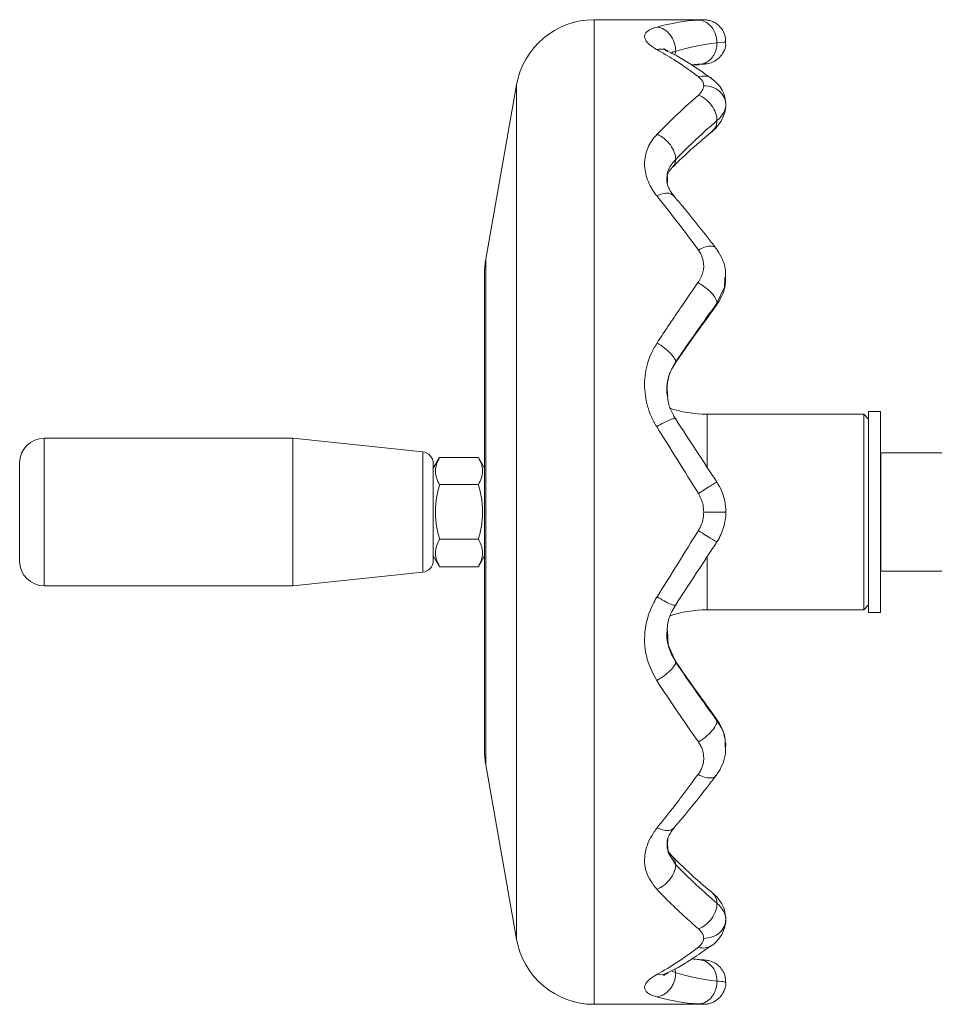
# Model space of a CAD drawing. Header units: millimetres. Extents: x 197 to 1079, y -127 to 860.
# Tile 1 of 28: x 197 to 290, y -127 to -27. Entities that reach past the tile are written whole.
import ezdxf

# ---------------------------------------------------------------- set-up
doc = ezdxf.new("R2010")
doc.units = ezdxf.units.MM

msp = doc.modelspace()

# ---------------------------------------------------------------- linework, layer by layer
at = {"color": 7, "linetype": 'Continuous', "lineweight": 15}
for p, q in [((266.48, -27.14), (255.41, -27.14)), ((263.7, -30.34), (263.62, -30.73)), ((265.3, -31.76), (265.9, -31.73)), ((265.87, -31.73), (266.08, -31.71)), ((266.48, -31.65), (266.62, -31.64)), ((247.54, -33.75), (244.41, -51.45)), ((268.79, -35.69), (268.79, -35.79)), ((267.33, -38.53), (267.68, -38.23)), ((244.29, -52.84), (244.29, -101.44)), ((267.89, -55.93), (267.78, -56.16)), ((267.76, -56.21), (267.79, -56.13)), ((263.7, -61.89), (263.63, -61.98)), ((284.49, -66.94), (283.29, -66.94)), ((283.29, -87.34), (283.29, -66.94)), ((284.49, -87.34), (284.49, -66.94)), ((282.79, -67.2), (266.88, -67.2)), ((283.29, -67.7), (282.79, -67.2)), ((282.79, -67.2), (282.79, -87.08)), ((224.82, -69.64), (199.59, -69.64)), ((238.02, -71.02), (224.82, -69.64)), ((224.82, -69.64), (224.82, -84.64)), ((239.73, -71.59), (239.09, -72.69)), ((243.66, -71.59), (239.73, -71.59)), ((244.29, -72.69), (243.66, -71.59)), ((296.94, -71.14), (284.54, -71.14)), ((284.54, -71.14), (284.54, -83.14)), ((197.09, -82.14), (197.09, -72.14)), ((239.09, -72.22), (239.09, -82.06)), ((284.54, -72.14), (284.49, -72.14)), ((243.66, -74.36), (239.73, -74.36)), ((243.66, -79.91), (239.73, -79.91)), ((239.09, -81.59), (239.73, -82.69)), ((243.66, -82.69), (244.29, -81.59)), ((243.66, -82.69), (239.73, -82.69)), ((284.49, -82.14), (284.54, -82.14)), ((224.82, -84.64), (238.02, -83.25)), ((284.54, -83.14), (296.94, -83.14)), ((199.59, -84.64), (224.82, -84.64)), ((282.79, -87.08), (283.29, -86.58)), ((266.88, -87.08), (282.79, -87.08)), ((283.29, -87.34), (284.49, -87.34)), ((263.7, -92.38), (263.63, -92.3)), ((267.76, -98.08), (267.8, -98.15)), ((267.89, -98.34), (267.78, -98.13)), ((244.41, -102.83), (247.54, -120.53)), ((263.62, -123.53), (263.7, -123.93)), ((255.41, -127.14), (266.48, -127.14))]:
    msp.add_line(p, q, dxfattribs=at)
at = {"color": 8, "linetype": 'Continuous', "lineweight": 15}
for p, q in [((255.41, -27.14), (255.41, -127.14)), ((265.25, -31.73), (265.94, -31.67)), ((247.54, -33.75), (247.54, -120.53)), ((262.86, -43.74), (262.88, -43.39)), ((244.41, -51.45), (244.41, -102.83)), ((266.88, -67.2), (266.88, -72.55)), ((199.59, -69.64), (199.59, -84.64)), ((238.02, -83.25), (238.02, -71.02)), ((266.88, -81.77), (266.88, -87.08)), ((262.88, -110.9), (262.91, -110.31))]:
    msp.add_line(p, q, dxfattribs=at)
at = {"color": 8, "linetype": 'Continuous', "lineweight": 15, "flags": 128}
for points in [[(268.69, -29.4), (268.66, -29.41), (267.89, -29.5), (267.89, -29.5), (267.89, -29.5)], [(268.69, -53.29), (268.66, -54.31), (267.89, -55.93), (267.89, -55.93), (267.89, -55.93)], [(262.86, -89.16), (262.92, -90.63), (263.7, -92.38), (263.7, -92.38), (263.7, -92.38)], [(262.88, -110.87), (262.92, -111.72), (263.7, -112.96), (263.7, -112.96), (263.7, -112.96)], [(263.28, -123.73), (263.7, -123.94), (263.7, -123.94), (263.7, -123.94)]]:
    msp.add_lwpolyline(points, dxfattribs=at)
at = {"color": 7, "linetype": 'Continuous', "lineweight": 15, "flags": 128}
msp.add_lwpolyline([(267.26, -38.59), (267.73, -38.18), (268.32, -37.43), (268.69, -36.57), (268.79, -36), (268.79, -35.79), (268.79, -35.79), (268.79, -35.79), (268.79, -35.79), (268.79, -35.79)], dxfattribs=at)
at = {"color": 7, "linetype": 'Continuous', "lineweight": 15}
for centre, radius, start, end in [((255.41, -35.14), 8, 90, 170), ((265.55, -35.83), 3.25, 0.744, 56.1502), ((252.29, -52.84), 8, 170, 180), ((266.88, -55.2), 12, 251.2466, 270), ((199.59, -72.14), 2.5, 90, 180), ((237.89, -72.22), 1.2, 360, 84), ((199.59, -82.14), 2.5, 180, 270), ((237.89, -82.06), 1.2, 276, 360), ((266.88, -99.08), 12, 90, 108.5898), ((252.29, -101.44), 8, 180, 190), ((265.46, -118.43), 3.33, 301.6542, 0.4987), ((255.41, -119.14), 8, 190, 270)]:
    msp.add_arc(centre, radius, start, end, dxfattribs=at)
for points, knots in [([(261.77, -30.16), (261.67, -30.1), (261.58, -30.04), (261.39, -29.93), (261.31, -29.87), (261.08, -29.7), (260.95, -29.59), (260.75, -29.36), (260.67, -29.25), (260.57, -29.04), (260.54, -28.93), (260.54, -28.73), (260.57, -28.64), (260.68, -28.46), (260.76, -28.37), (260.97, -28.21), (261.1, -28.14), (261.43, -28), (261.62, -27.94), (261.81, -27.88)], [0, 0, 0, 0, 0.0625, 0.0625, 0.125, 0.125, 0.25, 0.25, 0.375, 0.375, 0.5, 0.5, 0.625, 0.625, 0.75, 0.75, 0.875, 0.875, 1, 1, 1, 1]), ([(261.81, -27.88), (262.06, -27.91), (262.31, -28), (262.77, -28.27), (262.98, -28.47), (263.33, -28.92), (263.47, -29.19), (263.65, -29.75), (263.7, -30.05), (263.7, -30.34)], [0, 0, 0, 0, 0.25, 0.25, 0.5, 0.5, 0.75, 0.75, 1, 1, 1, 1]), ([(265.97, -27.18), (266.22, -27.18), (266.47, -27.25), (266.94, -27.49), (267.16, -27.66), (267.51, -28.09), (267.66, -28.35), (267.85, -28.9), (267.89, -29.2), (267.89, -29.5)], [0, 0, 0, 0, 0.25, 0.25, 0.5, 0.5, 0.75, 0.75, 1, 1, 1, 1]), ([(268.77, -29.39), (268.76, -29.16), (268.74, -28.69), (268.42, -28.09), (268, -27.65), (267.58, -27.37), (267.19, -27.22), (266.87, -27.16), (266.64, -27.14), (266.52, -27.14), (266.48, -27.14)], [0, 0, 0, 0, 0.18891, 0.38943, 0.55381, 0.69278, 0.80833, 0.89966, 0.96506, 1, 1, 1, 1]), ([(267.89, -29.5), (267.89, -29.55), (267.89, -29.65), (267.87, -29.81), (267.85, -29.97), (267.81, -30.12), (267.77, -30.28), (267.71, -30.44), (267.64, -30.59), (267.56, -30.74), (267.47, -30.88), (267.37, -31.02), (267.25, -31.14), (267.13, -31.26), (266.99, -31.36), (266.85, -31.46), (266.69, -31.54), (266.53, -31.6), (266.36, -31.64), (266.18, -31.67), (266.06, -31.67), (266, -31.67)], [0, 0, 0, 0, 0.04395, 0.08887, 0.13475, 0.18159, 0.2294, 0.27817, 0.3279, 0.3786, 0.43027, 0.4829, 0.53649, 0.59105, 0.64657, 0.70306, 0.76052, 0.81894, 0.87833, 0.93868, 1, 1, 1, 1]), ([(266.15, -31.67), (266.18, -31.67), (266.37, -31.65), (266.62, -31.64), (266.68, -31.63), (266.7, -31.63), (266.7, -31.63), (266.71, -31.63), (266.72, -31.63), (266.77, -31.63), (267.02, -31.6), (267.53, -31.45), (268.14, -31.04), (268.59, -30.4), (268.8, -29.84), (268.77, -29.49), (268.76, -29.4)], [0, 0, 0, 0, 0.044408, 0.223671, 0.340821, 0.351151, 0.357502, 0.359959, 0.361932, 0.365503, 0.392672, 0.502754, 0.668526, 0.801601, 0.947235, 1, 1, 1, 1]), ([(261.77, -30.16), (262.03, -30.13), (262.42, -30.08), (262.73, -30.27), (262.83, -30.34)], [0, 0, 0, 0, 0.664574, 1, 1, 1, 1]), ([(266, -32.93), (265.59, -32.62), (264.75, -32.01), (263.34, -31.06), (262.34, -30.49), (261.77, -30.16)], [0, 0, 0, 0, 0.29604, 0.59208, 1, 1, 1, 1]), ([(262.89, -30.32), (262.8, -30.27), (262.6, -30.16), (262.45, -30.04), (262.47, -30.05), (262.47, -30.05)], [0, 0, 0, 0, 0.37771, 0.79299, 1, 1, 1, 1]), ([(267.32, -33.1), (267.04, -32.9), (265.88, -32.06), (264.39, -31.11), (263.16, -30.48), (262.84, -30.32)], [0, 0, 0, 0, 0.18533, 0.78755, 1, 1, 1, 1]), ([(266.54, -33.84), (266.53, -33.72), (266.5, -33.5), (266.31, -33.19), (266.11, -33.02), (266, -32.93)], [0, 0, 0, 0, 0.35536, 0.67338, 1, 1, 1, 1]), ([(266.54, -33.84), (266.84, -33.84), (267.13, -33.89), (267.68, -34.08), (267.93, -34.23), (268.34, -34.59), (268.51, -34.8), (268.73, -35.27), (268.79, -35.53), (268.79, -35.78)], [0, 0, 0, 0, 0.25, 0.25, 0.5, 0.5, 0.75, 0.75, 1, 1, 1, 1]), ([(266, -34.81), (266.25, -34.89), (266.5, -35.03), (266.96, -35.38), (267.17, -35.6), (267.52, -36.08), (267.66, -36.34), (267.85, -36.87), (267.9, -37.14), (267.89, -37.39)], [0, 0, 0, 0, 0.25, 0.25, 0.5, 0.5, 0.75, 0.75, 1, 1, 1, 1]), ([(268.79, -35.78), (268.79, -36.05), (268.71, -36.33), (268.41, -36.87), (268.18, -37.14), (267.89, -37.39)], [0, 0, 0, 0, 0.5, 0.5, 1, 1, 1, 1]), ([(261.77, -45.01), (261.67, -44.88), (261.58, -44.75), (261.39, -44.49), (261.31, -44.36), (261.08, -43.96), (260.95, -43.69), (260.75, -43.14), (260.67, -42.86), (260.57, -42.31), (260.54, -42.03), (260.54, -41.49), (260.57, -41.22), (260.68, -40.69), (260.76, -40.43), (260.97, -39.93), (261.1, -39.69), (261.43, -39.22), (261.62, -39), (261.81, -38.78)], [0, 0, 0, 0, 0.0625, 0.0625, 0.125, 0.125, 0.25, 0.25, 0.375, 0.375, 0.5, 0.5, 0.625, 0.625, 0.75, 0.75, 0.875, 0.875, 1, 1, 1, 1]), ([(261.81, -38.78), (262.06, -38.89), (262.31, -39.03), (262.77, -39.4), (262.98, -39.62), (263.33, -40.09), (263.47, -40.34), (263.65, -40.84), (263.7, -41.09), (263.7, -41.32)], [0, 0, 0, 0, 0.25, 0.25, 0.5, 0.5, 0.75, 0.75, 1, 1, 1, 1]), ([(263.38, -42.12), (263.41, -42.09), (264.23, -41.26), (265.58, -40), (266.9, -38.91), (267.43, -38.48)], [0, 0, 0, 0, 0.019558, 0.605734, 1, 1, 1, 1]), ([(263.7, -41.32), (263.68, -41.54), (263.65, -41.84), (263.45, -42), (263.4, -42.04)], [0, 0, 0, 0, 0.75431, 1, 1, 1, 1]), ([(262.81, -43.38), (262.81, -43.31), (262.79, -43.02), (262.94, -42.68), (263.14, -42.38), (263.35, -42.15), (263.43, -42.07)], [0, 0, 0, 0, 0.16016, 0.63896, 0.8663, 1, 1, 1, 1]), ([(263.55, -45.07), (263.44, -44.93), (263.19, -44.61), (262.93, -44.11), (262.8, -43.71), (262.81, -43.47), (262.81, -43.38)], [0, 0, 0, 0, 0.21496, 0.46134, 0.79175, 1, 1, 1, 1]), ([(261.77, -45.01), (262.02, -44.92), (262.53, -44.73), (263.17, -44.75), (263.41, -44.97), (263.52, -45.07)], [0, 0, 0, 0, 0.34346, 0.68692, 1, 1, 1, 1]), ([(267.79, -50.36), (267.53, -50.02), (266.4, -48.55), (264.98, -46.76), (263.82, -45.41), (263.52, -45.06)], [0, 0, 0, 0, 0.18604, 0.79183, 1, 1, 1, 1]), ([(265.97, -53.84), (266.16, -53.5), (266.56, -52.8), (266.58, -51.67), (266.27, -50.93), (266.04, -50.59), (266, -50.53)], [0, 0, 0, 0, 0.32433, 0.65444, 0.93674, 1, 1, 1, 1]), ([(266, -50.53), (266.26, -50.41), (266.76, -50.17), (267.37, -50.12), (267.73, -50.2), (267.77, -50.37), (267.78, -50.39)], [0, 0, 0, 0, 0.31285, 0.62569, 0.93854, 1, 1, 1, 1]), ([(268.76, -53.29), (268.76, -53.09), (268.79, -52.47), (268.5, -51.52), (268.07, -50.76), (267.84, -50.43), (267.81, -50.38)], [0, 0, 0, 0, 0.18971, 0.58831, 0.93049, 1, 1, 1, 1]), ([(261.81, -59.96), (262.23, -59.33), (263.06, -58.07), (264.45, -56.02), (265.42, -54.63), (265.96, -53.84)], [0, 0, 0, 0, 0.30186, 0.60371, 1, 1, 1, 1]), ([(265.97, -53.84), (266.22, -53.98), (266.47, -54.14), (266.94, -54.5), (267.16, -54.69), (267.51, -55.08), (267.66, -55.27), (267.85, -55.63), (267.89, -55.79), (267.89, -55.93)], [0, 0, 0, 0, 0.25, 0.25, 0.5, 0.5, 0.75, 0.75, 1, 1, 1, 1]), ([(267.83, -56.15), (268.01, -55.86), (268.4, -55.25), (268.74, -54.28), (268.75, -53.64), (268.76, -53.37)], [0, 0, 0, 0, 0.35003, 0.73371, 1, 1, 1, 1]), ([(263.66, -62.01), (263.68, -61.98), (264.53, -60.74), (265.92, -58.76), (267.28, -56.91), (267.82, -56.18)], [0, 0, 0, 0, 0.01774, 0.61366, 1, 1, 1, 1]), ([(261.77, -68.47), (261.67, -68.31), (261.58, -68.14), (261.39, -67.8), (261.31, -67.63), (261.08, -67.11), (260.95, -66.76), (260.75, -66.03), (260.67, -65.65), (260.57, -64.91), (260.54, -64.54), (260.54, -63.8), (260.57, -63.42), (260.68, -62.68), (260.76, -62.32), (260.97, -61.61), (261.1, -61.27), (261.43, -60.6), (261.62, -60.28), (261.81, -59.96)], [0, 0, 0, 0, 0.0625, 0.0625, 0.125, 0.125, 0.25, 0.25, 0.375, 0.375, 0.5, 0.5, 0.625, 0.625, 0.75, 0.75, 0.875, 0.875, 1, 1, 1, 1]), ([(261.81, -59.96), (262.06, -60.11), (262.31, -60.28), (262.77, -60.64), (262.98, -60.83), (263.33, -61.19), (263.47, -61.36), (263.65, -61.66), (263.7, -61.79), (263.7, -61.89)], [0, 0, 0, 0, 0.25, 0.25, 0.5, 0.5, 0.75, 0.75, 1, 1, 1, 1]), ([(262.85, -65.34), (262.83, -65.23), (262.74, -64.72), (262.86, -63.79), (263.16, -62.8), (263.53, -62.23), (263.68, -62)], [0, 0, 0, 0, 0.09298, 0.4327, 0.77999, 1, 1, 1, 1]), ([(263.7, -67.69), (263.62, -67.56), (263.33, -67.09), (262.98, -66.31), (262.89, -65.65), (262.86, -65.36)], [0, 0, 0, 0, 0.17696, 0.64947, 1, 1, 1, 1]), ([(261.77, -68.47), (262.02, -68.32), (262.28, -68.18), (262.75, -67.94), (262.96, -67.84), (263.32, -67.7), (263.46, -67.66), (263.65, -67.65), (263.7, -67.67), (263.7, -67.72)], [0, 0, 0, 0, 0.25, 0.25, 0.5, 0.5, 0.75, 0.75, 1, 1, 1, 1]), ([(239.73, -71.59), (239.47, -72.04), (239.3, -72.5), (239.3, -73.09), (239.31, -73.21), (239.35, -73.44), (239.38, -73.56), (239.49, -73.91), (239.6, -74.14), (239.73, -74.36)], [0, 0, 0, 0, 0.5, 0.5, 0.625, 0.625, 0.75, 0.75, 1, 1, 1, 1]), ([(243.66, -74.36), (243.92, -73.91), (244.09, -73.45), (244.09, -72.86), (244.08, -72.74), (244.04, -72.51), (244.01, -72.39), (243.9, -72.04), (243.79, -71.81), (243.66, -71.59)], [0, 0, 0, 0, 0.5, 0.5, 0.625, 0.625, 0.75, 0.75, 1, 1, 1, 1]), ([(239.73, -79.91), (239.6, -79.46), (239.49, -79), (239.34, -78.07), (239.3, -77.61), (239.3, -76.67), (239.34, -76.19), (239.49, -75.27), (239.6, -74.81), (239.73, -74.36)], [0, 0, 0, 0, 0.25, 0.25, 0.5, 0.5, 0.75, 0.75, 1, 1, 1, 1]), ([(243.66, -79.91), (243.79, -79.46), (243.9, -79), (244.05, -78.07), (244.09, -77.61), (244.09, -76.67), (244.05, -76.19), (243.9, -75.27), (243.79, -74.81), (243.66, -74.36)], [0, 0, 0, 0, 0.25, 0.25, 0.5, 0.5, 0.75, 0.75, 1, 1, 1, 1]), ([(266, -75.26), (266.25, -75.1), (266.5, -74.94), (266.96, -74.65), (267.17, -74.52), (267.52, -74.31), (267.66, -74.22), (267.85, -74.13), (267.9, -74.11), (267.89, -74.12)], [0, 0, 0, 0, 0.25, 0.25, 0.5, 0.5, 0.75, 0.75, 1, 1, 1, 1]), ([(267.89, -74.12), (267.89, -74.12), (268.05, -74.39), (268.42, -75.03), (268.71, -76.03), (268.79, -76.76), (268.79, -77.14), (268.79, -77.14)], [0, 0, 0, 0, 0.00002, 0.3256, 0.64265, 0.99998, 1, 1, 1, 1]), ([(266.54, -77.14), (266.53, -76.9), (266.5, -76.46), (266.31, -75.82), (266.11, -75.45), (266, -75.26)], [0, 0, 0, 0, 0.35536, 0.67338, 1, 1, 1, 1]), ([(266, -79.02), (266.12, -78.81), (266.33, -78.42), (266.51, -77.78), (266.53, -77.35), (266.54, -77.14)], [0, 0, 0, 0, 0.35453, 0.67148, 1, 1, 1, 1]), ([(266.54, -77.14), (266.84, -77.14), (267.13, -77.14), (267.68, -77.14), (267.93, -77.14), (268.34, -77.14), (268.51, -77.14), (268.73, -77.14), (268.79, -77.14), (268.79, -77.14)], [0, 0, 0, 0, 0.25, 0.25, 0.5, 0.5, 0.75, 0.75, 1, 1, 1, 1]), ([(268.79, -77.14), (268.79, -77.67), (268.71, -78.2), (268.41, -79.22), (268.18, -79.71), (267.89, -80.16)], [0, 0, 0, 0, 0.5, 0.5, 1, 1, 1, 1]), ([(239.73, -79.91), (239.47, -80.37), (239.3, -80.83), (239.3, -81.42), (239.31, -81.53), (239.35, -81.77), (239.38, -81.88), (239.49, -82.23), (239.6, -82.46), (239.73, -82.69)], [0, 0, 0, 0, 0.5, 0.5, 0.625, 0.625, 0.75, 0.75, 1, 1, 1, 1]), ([(243.66, -82.69), (243.92, -82.23), (244.09, -81.77), (244.09, -81.18), (244.08, -81.07), (244.04, -80.83), (244.01, -80.72), (243.9, -80.37), (243.79, -80.14), (243.66, -79.91)], [0, 0, 0, 0, 0.5, 0.5, 0.625, 0.625, 0.75, 0.75, 1, 1, 1, 1]), ([(266, -79.02), (266.25, -79.18), (266.5, -79.34), (266.96, -79.63), (267.17, -79.76), (267.52, -79.97), (267.66, -80.05), (267.85, -80.15), (267.9, -80.17), (267.89, -80.16)], [0, 0, 0, 0, 0.25, 0.25, 0.5, 0.5, 0.75, 0.75, 1, 1, 1, 1]), ([(261.77, -94.26), (261.35, -93.44), (260.52, -91.8), (260.47, -89.02), (261.08, -87.03), (261.65, -86.01), (261.79, -85.77), (261.81, -85.74)], [0, 0, 0, 0, 0.30746, 0.61839, 0.90732, 0.98759, 1, 1, 1, 1]), ([(261.81, -85.74), (262.06, -85.9), (262.31, -86.05), (262.77, -86.3), (262.98, -86.41), (263.33, -86.56), (263.47, -86.6), (263.65, -86.63), (263.7, -86.61), (263.7, -86.55)], [0, 0, 0, 0, 0.25, 0.25, 0.5, 0.5, 0.75, 0.75, 1, 1, 1, 1]), ([(262.84, -89.17), (262.85, -88.92), (262.89, -88.26), (263.21, -87.38), (263.57, -86.8), (263.7, -86.59)], [0, 0, 0, 0, 0.27976, 0.734882, 1, 1, 1, 1]), ([(263.68, -92.27), (263.59, -92.13), (263.28, -91.66), (262.93, -90.79), (262.75, -89.86), (262.82, -89.3), (262.84, -89.16)], [0, 0, 0, 0, 0.14699, 0.50159, 0.8665, 1, 1, 1, 1]), ([(261.77, -94.26), (262.02, -94.11), (262.28, -93.95), (262.75, -93.6), (262.96, -93.42), (263.32, -93.08), (263.46, -92.91), (263.65, -92.61), (263.7, -92.48), (263.7, -92.38)], [0, 0, 0, 0, 0.25, 0.25, 0.5, 0.5, 0.75, 0.75, 1, 1, 1, 1]), ([(267.82, -98.1), (267.79, -98.07), (266.95, -96.94), (265.56, -95), (264.2, -93.04), (263.66, -92.25)], [0, 0, 0, 0, 0.01659, 0.60928, 1, 1, 1, 1]), ([(266, -100.49), (266.25, -100.35), (266.5, -100.18), (266.96, -99.81), (267.17, -99.61), (267.52, -99.21), (267.66, -99.01), (267.85, -98.65), (267.9, -98.48), (267.89, -98.34)], [0, 0, 0, 0, 0.25, 0.25, 0.5, 0.5, 0.75, 0.75, 1, 1, 1, 1]), ([(268.65, -100.04), (268.63, -99.88), (268.55, -99.34), (268.2, -98.68), (267.91, -98.25), (267.83, -98.13)], [0, 0, 0, 0, 0.23202, 0.77852, 1, 1, 1, 1]), ([(267.89, -98.34), (267.89, -98.34), (267.96, -98.44), (268.34, -99.04), (268.79, -99.91), (268.71, -100.7), (268.69, -100.95)], [0, 0, 0, 0, 0.00002, 0.12729, 0.7179, 1, 1, 1, 1]), ([(265.97, -103.8), (266.05, -103.68), (266.14, -103.56), (266.28, -103.3), (266.34, -103.17), (266.44, -102.89), (266.48, -102.75), (266.53, -102.46), (266.54, -102.32), (266.55, -102.03), (266.53, -101.88), (266.49, -101.59), (266.46, -101.45), (266.37, -101.16), (266.31, -101.02), (266.17, -100.76), (266.08, -100.63), (266, -100.49)], [0, 0, 0, 0, 0.125, 0.125, 0.25, 0.25, 0.375, 0.375, 0.5, 0.5, 0.625, 0.625, 0.75, 0.75, 0.875, 0.875, 1, 1, 1, 1]), ([(267.8, -103.9), (267.84, -103.84), (268.08, -103.51), (268.48, -102.78), (268.78, -101.82), (268.76, -101.2), (268.76, -100.95)], [0, 0, 0, 0, 0.0704, 0.41288, 0.7705, 1, 1, 1, 1]), ([(268.77, -101.02), (268.78, -100.94), (268.8, -100.71), (268.74, -100.49), (268.71, -100.35)], [0, 0, 0, 0, 0.36489, 1, 1, 1, 1]), ([(261.81, -109.21), (262.23, -108.69), (263.06, -107.65), (264.45, -105.85), (265.42, -104.54), (265.96, -103.8)], [0, 0, 0, 0, 0.30186, 0.60371, 1, 1, 1, 1]), ([(263.53, -109.22), (263.79, -108.9), (264.92, -107.57), (266.34, -105.81), (267.5, -104.29), (267.79, -103.91)], [0, 0, 0, 0, 0.18679, 0.79462, 1, 1, 1, 1]), ([(265.97, -103.8), (266.22, -103.92), (266.73, -104.14), (267.36, -104.17), (267.72, -104.08), (267.77, -103.91), (267.78, -103.89)], [0, 0, 0, 0, 0.31281, 0.62562, 0.93843, 1, 1, 1, 1]), ([(261.77, -115.45), (261.35, -114.89), (260.52, -113.75), (260.47, -111.73), (261.08, -110.21), (261.65, -109.43), (261.79, -109.24), (261.81, -109.21)], [0, 0, 0, 0, 0.30746, 0.61839, 0.90732, 0.98759, 1, 1, 1, 1]), ([(261.81, -109.21), (262.06, -109.31), (262.55, -109.52), (263.18, -109.51), (263.41, -109.3), (263.52, -109.21)], [0, 0, 0, 0, 0.34528, 0.69055, 1, 1, 1, 1]), ([(262.82, -110.88), (262.82, -110.78), (262.8, -110.52), (262.98, -110.02), (263.24, -109.6), (263.47, -109.3), (263.56, -109.19)], [0, 0, 0, 0, 0.22217, 0.61184, 0.856, 1, 1, 1, 1]), ([(263.43, -112.2), (263.34, -112.1), (263.13, -111.88), (262.92, -111.52), (262.8, -111.26), (262.82, -110.99), (262.82, -110.88)], [0, 0, 0, 0, 0.19388, 0.41492, 0.7715, 1, 1, 1, 1]), ([(261.77, -115.45), (262.02, -115.35), (262.28, -115.21), (262.75, -114.85), (262.96, -114.64), (263.32, -114.18), (263.46, -113.93), (263.65, -113.43), (263.7, -113.18), (263.7, -112.96)], [0, 0, 0, 0, 0.25, 0.25, 0.5, 0.5, 0.75, 0.75, 1, 1, 1, 1]), ([(267.43, -115.82), (267.41, -115.8), (266.6, -115.16), (265.25, -113.97), (263.92, -112.67), (263.39, -112.14)], [0, 0, 0, 0, 0.0172, 0.6058, 1, 1, 1, 1]), ([(263.7, -112.96), (263.68, -112.73), (263.65, -112.43), (263.45, -112.27), (263.4, -112.23)], [0, 0, 0, 0, 0.73893, 1, 1, 1, 1]), ([(266, -119.47), (265.59, -119.1), (264.75, -118.37), (263.34, -117.05), (262.34, -116.04), (261.77, -115.45)], [0, 0, 0, 0, 0.29604, 0.59208, 1, 1, 1, 1]), ([(268.79, -118.49), (268.76, -118.17), (268.7, -117.54), (268.29, -116.72), (267.81, -116.15), (267.54, -115.92), (267.47, -115.86)], [0, 0, 0, 0, 0.30911, 0.59734, 0.8953, 1, 1, 1, 1]), ([(267.89, -116.89), (267.9, -117.14), (267.85, -117.4), (267.66, -117.93), (267.52, -118.2), (267.17, -118.68), (266.96, -118.89), (266.5, -119.25), (266.25, -119.38), (266, -119.47)], [0, 0, 0, 0, 0.25, 0.25, 0.5, 0.5, 0.75, 0.75, 1, 1, 1, 1]), ([(267.89, -116.88), (268.18, -117.14), (268.41, -117.4), (268.71, -117.95), (268.79, -118.22), (268.79, -118.49)], [0, 0, 0, 0, 0.5, 0.5, 1, 1, 1, 1]), ([(268.79, -118.49), (268.79, -118.75), (268.73, -119), (268.51, -119.47), (268.34, -119.69), (267.93, -120.05), (267.68, -120.19), (267.13, -120.39), (266.84, -120.44), (266.54, -120.44)], [0, 0, 0, 0, 0.25, 0.25, 0.5, 0.5, 0.75, 0.75, 1, 1, 1, 1]), ([(268.74, -119.03), (268.74, -119.03), (268.79, -118.86), (268.79, -118.68), (268.79, -118.49), (268.79, -118.49), (268.79, -118.49), (268.79, -118.47), (268.79, -118.43), (268.79, -118.4)], [0, 0, 0, 0, 0.00198, 0.7415, 0.7561, 0.75674, 0.75676, 0.75678, 1, 1, 1, 1]), ([(266.54, -120.44), (266.53, -120.32), (266.5, -120.1), (266.31, -119.77), (266.11, -119.57), (266, -119.47)], [0, 0, 0, 0, 0.35536, 0.67338, 1, 1, 1, 1]), ([(262.86, -123.97), (262.89, -123.95), (263.81, -123.49), (265.3, -122.6), (266.75, -121.57), (267.32, -121.16)], [0, 0, 0, 0, 0.0174, 0.61365, 1, 1, 1, 1]), ([(266.08, -122.6), (266.08, -122.6), (265.83, -122.6), (265.59, -122.55), (265.34, -122.51)], [0, 0, 0, 0, 0.0195, 1, 1, 1, 1]), ([(265.95, -122.6), (266.2, -122.6), (266.45, -122.65), (266.92, -122.86), (267.13, -123.02), (267.49, -123.42), (267.64, -123.66), (267.84, -124.2), (267.89, -124.49), (267.89, -124.78)], [0, 0, 0, 0, 0.25, 0.25, 0.5, 0.5, 0.75, 0.75, 1, 1, 1, 1]), ([(266.69, -122.64), (266.69, -122.64), (266.69, -122.64), (266.65, -122.64), (266.46, -122.63), (266.21, -122.61), (266.1, -122.6)], [0, 0, 0, 0, 0.01188, 0.165378, 0.634757, 1, 1, 1, 1]), ([(268.76, -124.87), (268.75, -124.65), (268.74, -124.21), (268.45, -123.65), (268.08, -123.22), (267.7, -122.94), (267.35, -122.78), (267.07, -122.7), (266.87, -122.66), (266.77, -122.65), (266.72, -122.64), (266.71, -122.64), (266.7, -122.64), (266.7, -122.64), (266.69, -122.64), (266.68, -122.64), (266.68, -122.64), (266.58, -122.64), (266.55, -122.63)], [0, 0, 0, 0, 0.15375, 0.31262, 0.44556, 0.55769, 0.64957, 0.72009, 0.76784, 0.7935, 0.7989, 0.80139, 0.80334, 0.80612, 0.8116, 0.82807, 0.95193, 1, 1, 1, 1]), ([(263.7, -123.93), (263.69, -123.98), (263.69, -124.09), (263.68, -124.24), (263.66, -124.41), (263.62, -124.58), (263.57, -124.75), (263.51, -124.93), (263.43, -125.11), (263.34, -125.29), (263.23, -125.46), (263.1, -125.63), (262.95, -125.79), (262.79, -125.94), (262.61, -126.07), (262.42, -126.19), (262.21, -126.28), (261.99, -126.35), (261.84, -126.37), (261.77, -126.38)], [0, 0, 0, 0, 0.04279, 0.08759, 0.13439, 0.18319, 0.234, 0.28681, 0.34162, 0.39844, 0.45726, 0.51809, 0.58092, 0.64576, 0.7126, 0.78144, 0.85229, 0.92514, 1, 1, 1, 1]), ([(262.84, -123.93), (262.74, -123.99), (262.44, -124.18), (262.06, -124.13), (261.81, -124.09)], [0, 0, 0, 0, 0.33095, 1, 1, 1, 1]), ([(262.47, -124.22), (262.48, -124.21), (262.5, -124.18), (262.73, -124.05), (262.89, -123.95), (262.92, -123.94)], [0, 0, 0, 0, 0.50416, 0.92104, 1, 1, 1, 1]), ([(261.77, -126.38), (261.67, -126.35), (261.58, -126.32), (261.39, -126.26), (261.31, -126.23), (261.08, -126.12), (260.95, -126.05), (260.75, -125.89), (260.67, -125.8), (260.57, -125.62), (260.54, -125.53), (260.54, -125.33), (260.57, -125.22), (260.68, -125), (260.76, -124.89), (260.97, -124.67), (261.1, -124.55), (261.43, -124.32), (261.62, -124.21), (261.81, -124.09)], [0, 0, 0, 0, 0.0625, 0.0625, 0.125, 0.125, 0.25, 0.25, 0.375, 0.375, 0.5, 0.5, 0.625, 0.625, 0.75, 0.75, 0.875, 0.875, 1, 1, 1, 1]), ([(267.89, -124.78), (267.89, -124.83), (267.89, -124.94), (267.88, -125.1), (267.86, -125.26), (267.82, -125.43), (267.78, -125.59), (267.72, -125.76), (267.65, -125.93), (267.56, -126.09), (267.46, -126.25), (267.35, -126.4), (267.22, -126.54), (267.08, -126.68), (266.93, -126.79), (266.76, -126.9), (266.59, -126.98), (266.4, -127.05), (266.2, -127.09), (266.07, -127.1), (266, -127.1)], [0, 0, 0, 0, 0.04355, 0.0885, 0.13487, 0.18265, 0.23184, 0.28244, 0.33446, 0.38789, 0.44274, 0.499, 0.55667, 0.61576, 0.67626, 0.73818, 0.80151, 0.86626, 0.93242, 1, 1, 1, 1]), ([(266.48, -127.14), (266.55, -127.14), (266.78, -127.14), (267.18, -127.06), (267.7, -126.85), (268.22, -126.45), (268.62, -125.83), (268.82, -125.27), (268.77, -124.93), (268.76, -124.87)], [0, 0, 0, 0, 0.05951, 0.18757, 0.33451, 0.52294, 0.72296, 0.94284, 1, 1, 1, 1])]:
    msp.add_open_spline(points, degree=3, knots=knots, dxfattribs=at)
for points in [[(261.81, -27.88), (263.19, -27.5), (264.58, -27.26), (265.96, -27.18)], [(267.89, -29.5), (266.49, -29.63), (265.09, -29.92), (263.7, -30.34)], [(266, -34.81), (266.35, -34.51), (266.54, -34.17), (266.54, -33.84)], [(261.81, -38.78), (263.21, -37.33), (264.61, -36.01), (266, -34.81)], [(267.89, -37.39), (266.49, -38.58), (265.09, -39.9), (263.7, -41.32)], [(266, -50.53), (264.59, -48.6), (263.18, -46.76), (261.77, -45.01)], [(267.89, -55.93), (266.49, -57.86), (265.09, -59.85), (263.7, -61.89)], [(263.7, -67.72), (265.09, -69.83), (266.49, -71.97), (267.89, -74.12)], [(266, -75.26), (264.59, -72.98), (263.18, -70.72), (261.77, -68.47)], [(261.81, -85.74), (263.21, -83.52), (264.61, -81.27), (266, -79.02)], [(267.89, -80.16), (266.49, -82.3), (265.09, -84.44), (263.7, -86.55)], [(263.7, -92.38), (265.09, -94.42), (266.49, -96.41), (267.89, -98.34)], [(266, -100.49), (264.59, -98.48), (263.18, -96.39), (261.77, -94.26)], [(263.7, -112.96), (265.09, -114.38), (266.49, -115.69), (267.89, -116.88)], [(266, -121.35), (266.35, -121.09), (266.54, -120.77), (266.54, -120.44)], [(261.81, -124.09), (263.21, -123.32), (264.61, -122.4), (266, -121.35)], [(263.7, -123.93), (265.09, -124.36), (266.49, -124.64), (267.89, -124.78)], [(266, -127.1), (264.59, -127.02), (263.18, -126.78), (261.77, -126.38)]]:
    msp.add_open_spline(points, degree=3, dxfattribs=at)
at = {"color": 8, "linetype": 'Continuous', "lineweight": 15}
for points, knots in [([(265.97, -27.18), (266.18, -27.16), (266.52, -27.14), (266.49, -27.14), (266.48, -27.14)], [0, 0, 0, 0, 0.63693, 1, 1, 1, 1]), ([(263.7, -30.34), (263.7, -30.34), (263.6, -30.37), (263.38, -30.43), (263.29, -30.51), (263.26, -30.54)], [0, 0, 0, 0, 0.00006, 0.57947, 1, 1, 1, 1]), ([(265.95, -31.67), (266.01, -31.67), (266.25, -31.66), (266.53, -31.64), (266.51, -31.64), (266.5, -31.64)], [0, 0, 0, 0, 0.17921, 0.72324, 1, 1, 1, 1]), ([(266, -32.93), (266.25, -32.89), (266.74, -32.81), (267.22, -32.94), (267.36, -33.12), (267.36, -33.13)], [0, 0, 0, 0, 0.49378, 0.98759, 1, 1, 1, 1]), ([(267.89, -37.39), (267.86, -37.63), (267.82, -38.07), (267.53, -38.33), (267.4, -38.45)], [0, 0, 0, 0, 0.54677, 1, 1, 1, 1]), ([(263.7, -41.32), (263.7, -41.32), (263.58, -41.45), (263.2, -41.88), (262.78, -42.58), (262.86, -43.19), (262.88, -43.38)], [0, 0, 0, 0, 0.00002, 0.19417, 0.75967, 1, 1, 1, 1]), ([(263.7, -61.89), (263.7, -61.89), (263.6, -62.05), (263.18, -62.74), (262.75, -63.89), (262.85, -64.93), (262.9, -65.38)], [0, 0, 0, 0, 0.000017, 0.162264, 0.634821, 1, 1, 1, 1]), ([(267.41, -115.84), (267.54, -115.95), (267.82, -116.21), (267.87, -116.64), (267.89, -116.88)], [0, 0, 0, 0, 0.44521, 1, 1, 1, 1]), ([(267.34, -121.16), (267.15, -121.27), (266.76, -121.49), (266.26, -121.4), (266, -121.35)], [0, 0, 0, 0, 0.49833, 1, 1, 1, 1]), ([(267.89, -124.78), (267.89, -124.78), (267.96, -124.8), (268.32, -124.8), (268.79, -124.89), (268.71, -124.88), (268.69, -124.87)], [0, 0, 0, 0, 0.00002, 0.12495, 0.70466, 1, 1, 1, 1]), ([(266.48, -127.13), (266.5, -127.13), (266.54, -127.14), (266.27, -127.12), (266.04, -127.11), (266, -127.1)], [0, 0, 0, 0, 0.2959, 0.8711, 1, 1, 1, 1])]:
    msp.add_open_spline(points, degree=3, knots=knots, dxfattribs=at)

doc.saveas('drawing.dxf')
